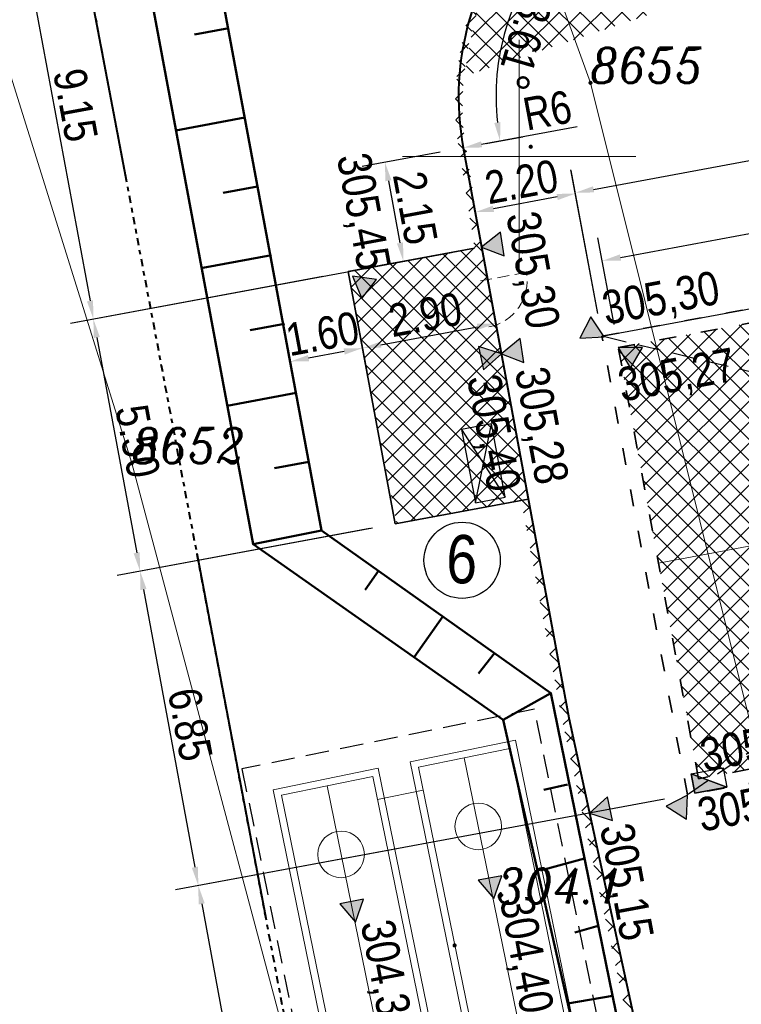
# Model space of a CAD drawing. Extents: x 779 to 3668, y -1329 to 9570.
# Tile 67 of 106: x 2181 to 2197, y -322 to -301. Entities that reach past the tile are written whole.
import ezdxf

# ---------------------------------------------------------------- set-up
doc = ezdxf.new("R2010")
doc.units = 0
for name, pattern in [('ACAD_ISO03W100', [30, 12, -18]), ('CENTER', [50.800000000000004, 31.75, -6.35, 6.35, -6.35]), ('CIĄGłA', [0]), ('DASH', [0.75, 0.5, -0.25]), ('DASHED', [0.75, 0.5, -0.25]), ('DGN Style 4', [0.3202, 0.16, -0.08, 0.0002, -0.08]), ('KRESKOWA', [0.75, 0.5, -0.25])]:
    doc.linetypes.add(name, pattern=pattern)
for name, color, linetype, lineweight in [('203-punkt graniczny', 7, 'Continuous', 0), ('203-punkt graniczny-Atr103', 7, 'Continuous', 0), ('219-działka ewidencyjna', 7, 'Continuous', 0), ('_a_obiekty', 250, 'Continuous', 30), ('AGP1_BUDYNKI', 7, 'Continuous', 30), ('AGP1_KRAWEZNIKI', 7, 'Continuous', 40), ('AGP1_OPISY', 7, 'Continuous', 13), ('IS-KD-zbiornik', 96, 'Continuous', 9), ('kanał technologiczny (linia)', 7, 'Continuous', 0), ('MPZP', 7, 'Continuous', 0), ('punkt wysokościowy sztuczny', 7, 'Continuous', 0), ('RTPW01', 253, 'Continuous', 0), ('Sekcje', 7, 'Continuous', 0), ('zz-krawObn', 1, 'ACAD_ISO03W100', 35), ('zz-legenda', 7, 'Continuous', 13), ('zz-obrzeża', 44, 'Continuous', 35), ('zz-skarpy', 92, 'Continuous', 50), ('zz-szczeliny', 84, 'Continuous', 18), ('zz-wymiry', 7, 'Continuous', 18), ('zz-wypełenienie-wjazdy', 202, 'Continuous', 5), ('zz-wypełnienie-chodniki', 142, 'Continuous', 5), ('zz-wypełnienie-drogi', 52, 'Continuous', 5)]:
    doc.layers.add(name, color=color, linetype=linetype, lineweight=lineweight)
doc.layers.add('zz-odwodnienie', color=5, linetype='Continuous')
doc.styles.add('ARIAL', font='ARIALN.TTF')
doc.styles.get("Standard").update_dxf_attribs({"font": 'arial.ttf'})
doc.styles.add('Style-ITALIC_1250', font='ITALIC_1250.shx')
doc.dimstyles.new('z1do1', dxfattribs={"dimtxt": 0.7, "dimasz": 0.4, "dimexe": 0.5, "dimexo": 0.5, "dimgap": 0.1, "dimtad": 1, "dimrnd": 0.05, "dimzin": 0, "dimdsep": 46, "dimtxsty": 'ARIAL', "dimcen": 0.09, "dimazin": 0, "dimtfac": 1, "dimtofl": 0, "dimtmove": 0, "dimatfit": 3, "dimfxl": 1, "dimtolj": 1, "dimtzin": 0, "dimarcsym": 0})

# ---------------------------------------------------------------- blocks, each defined once
blk = doc.blocks.new('203')
at = {"linetype": 'Continuous', "lineweight": -2, "ltscale": 10}
h = blk.add_hatch(color=0, dxfattribs=at)
edge = h.paths.add_edge_path()
edge.add_arc((0, 0), 0.45, 0, 360)
blk = doc.blocks.new('PW02')
at = {"linetype": 'Continuous', "lineweight": 13, "ltscale": 10}
h = blk.add_hatch(color=0, dxfattribs=at)
edge = h.paths.add_edge_path()
edge.add_arc((0, 0), 0.45, 0, 360)
blk = doc.blocks.new('RTPW01')
at = {"layer": 'RTPW01', "linetype": 'Continuous', "lineweight": 13, "true_color": 0x939598}
h = blk.add_hatch(color=252, dxfattribs=at)
edge = h.paths.add_edge_path()
edge.add_arc((0, 0), 0.045, 0, 360)
blk = doc.blocks.new('PZT MDCP podkład')
at = {"layer": '219-działka ewidencyjna', "color": 8, "linetype": 'Continuous', "lineweight": 13, "flags": 128}
for points in [[(2122.376406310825, 81.44646074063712), (2127.666406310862, 66.85646074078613)], [(2112.326406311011, 76.3064607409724), (2117.836406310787, 58.7064607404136)], [(2127.666406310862, 66.85646074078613), (2134.696406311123, 38.69646074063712)], [(2117.836406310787, 58.7064607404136), (2122.316406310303, 41.91646074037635)]]:
    blk.add_lwpolyline(points, dxfattribs=at)
at = {"layer": 'MPZP', "color": 8, "linetype": 'DGN Style 4', "lineweight": 40, "flags": 128}
blk.add_lwpolyline([(2134.413117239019, -13.93322830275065), (2127.576406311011, 9.996460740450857), (2122.802137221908, 37.89160620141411), (2105.950835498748, 127.0314606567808)], dxfattribs=at)
at = {"layer": 'Sekcje', "color": 8, "linetype": 'Continuous', "lineweight": 13}
for p, q in [((2126.136406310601, 67.77646074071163), (2126.136406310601, 62.77646074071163)), ((2123.636406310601, 65.27646074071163), (2128.636406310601, 65.27646074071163))]:
    blk.add_line(p, q, dxfattribs=at)
at = {"layer": '203-punkt graniczny', "color": 8, "linetype": 'Continuous', "lineweight": 13, "xscale": 0.1, "yscale": 0.1, "zscale": 0.1}
for p in [(2127.666406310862, 66.85646074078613), (2117.836406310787, 58.7064607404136)]:
    blk.add_blockref('203', p, dxfattribs=at)
at = {"layer": 'punkt wysokościowy sztuczny', "color": 8, "linetype": 'Continuous', "lineweight": 13, "xscale": 0.1, "yscale": 0.1, "zscale": 0.1}
blk.add_blockref('PW02', (2126.386406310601, 65.48646074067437), dxfattribs=at)
at = {"layer": 'RTPW01', "color": 8, "linetype": 'Continuous', "lineweight": 13}
blk.add_blockref('RTPW01', (2124.753406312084, 48.37046074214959), dxfattribs=at)
at = {"layer": '203-punkt graniczny-Atr103', "color": 8, "lineweight": 13, "char_height": 0.75, "attachment_point": 7, "line_spacing_factor": 0.6}
for s, insert in [('\\FITALIC_1250;\\H1x;\\W0.9;8655', (2127.666406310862, 66.85646074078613)), ('\\FITALIC_1250;\\H1x;\\W0.9;8655', (2127.666406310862, 66.85646074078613)), ('\\FITALIC_1250;\\H1x;\\W0.9;8652', (2117.836406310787, 58.7064607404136)), ('\\FITALIC_1250;\\H1x;\\W0.9;8652', (2117.836406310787, 58.7064607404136))]:
    blk.add_mtext(s, dxfattribs=dict(at, insert=insert))
at = {"layer": 'RTPW01', "color": 8, "linetype": 'Continuous', "lineweight": 13, "style": 'Style-ITALIC_1250', "width": 0.9}
blk.add_text('304.1', height=0.75, dxfattribs=at).set_placement((2125.653406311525, 49.27046074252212))
blk = doc.blocks.new('d_rzędna')
at = {"layer": 'zz-odwodnienie'}
blk.add_hatch(color=0, dxfattribs=at).paths.add_polyline_path([(0, 0), (0.2580616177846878, 0.4469758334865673), (-0.2580616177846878, 0.4469758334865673)])
at = {"layer": 'zz-odwodnienie', "color": 0}
for p, q in [((-0.2580616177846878, 0.4469758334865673), (0, 0)), ((0.2580616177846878, 0.4469758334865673), (-0.2580616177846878, 0.4469758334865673)), ((-0.2580616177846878, 0.4469758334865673), (0, 0)), ((0.2580616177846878, 0.4469758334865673), (-0.2580616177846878, 0.4469758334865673)), ((0, 0), (0.2580616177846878, 0.4469758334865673)), ((0, 0), (0.2580616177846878, 0.4469758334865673))]:
    blk.add_line(p, q, dxfattribs=at)
blk = doc.blocks.new('d_wpust')
at = {"layer": 'zz-odwodnienie'}
blk.add_hatch(color=0, dxfattribs=at).paths.add_polyline_path([(-0.35, 0.4200000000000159), (-0.35, 0), (0.3499999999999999, 0)])
at = {"layer": 'zz-odwodnienie', "color": 0}
for p, q in [((-0.35, 0.4200000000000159), (0.35, 0)), ((-0.35, 0), (-0.35, 0.4200000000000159)), ((-0.35, 0.4200000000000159), (0.35, 0.4200000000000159)), ((0.35, 0.4200000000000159), (0.35, 0)), ((0.35, 0), (-0.35, 0))]:
    blk.add_line(p, q, dxfattribs=at)
blk.add_lwpolyline([(-0.35, 0.4200000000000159), (-0.35, 0), (0.35, 0)], close=True, dxfattribs=at)
blk = doc.blocks.new('*D1461')
at = {"layer": 'Defpoints', "color": 0, "transparency": 16777216}
for p in [(2215.306366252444, -302.1132119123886), (2215.652078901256, -303.9692677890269), (2194.220675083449, -307.9611235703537)]:
    blk.add_point(p, dxfattribs=at)
at = {"layer": 'zz-legenda', "color": 0, "lineweight": -2, "transparency": 16777216}
for p, q in [((2215.56052257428, -303.4777218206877), (2215.214809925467, -301.6216659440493)), ((2194.268199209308, -306.0318226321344), (2214.913129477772, -302.1864569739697)), ((2194.129118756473, -307.4695776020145), (2193.783406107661, -305.6135217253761))]:
    blk.add_line(p, q, dxfattribs=at)
at = {"layer": 'zz-legenda', "color": 0, "transparency": 16777216}
for points in [[(2214.900921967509, -302.1209175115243), (2214.925336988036, -302.2519964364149), (2215.306366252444, -302.1132119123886)], [(2194.255991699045, -305.966283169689), (2194.280406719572, -306.0973620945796), (2193.874962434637, -306.1050676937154)]]:
    blk.add_solid(points, dxfattribs=at)
at = {"layer": 'zz-legenda', "color": 0, "transparency": 16777216, "insert": (2204.506908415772, -303.6594724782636), "char_height": 0.7, "attachment_point": 5, "rotation": 10.551115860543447, "style": 'ARIAL'}
blk.add_mtext('\\A1;21.80', dxfattribs=at)
blk = doc.blocks.new('*D1462')
at = {"layer": 'Defpoints', "color": 0, "transparency": 16777216}
for p in [(2215.319245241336, -300.544057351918), (2215.892072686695, -303.619406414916), (2193.870734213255, -307.7211934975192)]:
    blk.add_point(p, dxfattribs=at)
at = {"layer": 'zz-legenda', "color": 0, "lineweight": -2, "transparency": 16777216}
for p, q in [((2215.800515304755, -303.1278606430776), (2215.227687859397, -300.0525115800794)), ((2193.691143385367, -304.5725985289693), (2214.926008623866, -300.6173032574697)), ((2193.779176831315, -307.2296477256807), (2193.206349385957, -304.1542986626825))]:
    blk.add_line(p, q, dxfattribs=at)
at = {"layer": 'zz-legenda', "color": 0, "transparency": 16777216}
for points in [[(2214.91380097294, -300.5517638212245), (2214.938216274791, -300.6828426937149), (2215.319245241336, -300.544057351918)], [(2193.678935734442, -304.5070590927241), (2193.703351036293, -304.6381379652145), (2193.297906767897, -304.6458444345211)]]:
    blk.add_solid(points, dxfattribs=at)
at = {"layer": 'zz-legenda', "color": 0, "transparency": 16777216, "insert": (2204.224819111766, -302.1452837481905), "char_height": 0.7, "attachment_point": 5, "rotation": 10.551238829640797, "style": 'ARIAL'}
blk.add_mtext('\\A1;22.40', dxfattribs=at)
blk = doc.blocks.new('*D1470')
at = {"layer": 'Defpoints', "color": 0, "transparency": 16777216}
for p in [(2187.812633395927, -297.1416020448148), (2191.13971402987, -305.8408683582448), (2182.970908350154, -307.3537842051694)]:
    blk.add_point(p, dxfattribs=at)
at = {"layer": 'zz-wymiry', "color": 0, "lineweight": -2, "transparency": 16777216}
for p, q in [((2187.320994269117, -297.2326568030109), (2180.811202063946, -298.4383125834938)), ((2181.375684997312, -298.7405691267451), (2182.898064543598, -306.960472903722)), ((2190.648074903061, -305.931923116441), (2182.479269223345, -307.4448389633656))]:
    blk.add_line(p, q, dxfattribs=at)
at = {"layer": 'zz-wymiry', "color": 0, "transparency": 16777216}
for points in [[(2181.441236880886, -298.7284284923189), (2181.310133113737, -298.7527097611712), (2181.302841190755, -298.3472578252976)], [(2182.963616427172, -306.9483322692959), (2182.832512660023, -306.9726135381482), (2182.970908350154, -307.3537842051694)]]:
    blk.add_solid(points, dxfattribs=at)
at = {"layer": 'zz-wymiry', "color": 0, "transparency": 16777216, "insert": (2182.586627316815, -302.7672239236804), "char_height": 0.7, "attachment_point": 5, "rotation": 280.4926573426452, "style": 'ARIAL'}
blk.add_mtext('\\A1;9.15', dxfattribs=at)
blk = doc.blocks.new('*D1472')
at = {"layer": 'Defpoints', "color": 0, "transparency": 16777216}
for p in [(2188.382649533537, -306.3514946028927), (2189.388035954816, -311.7514117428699), (2183.971183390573, -312.7546480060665)]:
    blk.add_point(p, dxfattribs=at)
at = {"layer": 'zz-wymiry', "color": 0, "lineweight": -2, "transparency": 16777216}
for p, q in [((2187.891010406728, -306.4425493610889), (2182.479269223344, -307.4448389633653)), ((2183.043752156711, -307.7470955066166), (2183.898339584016, -312.3613367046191)), ((2188.896396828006, -311.8424665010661), (2183.479544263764, -312.8457027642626))]:
    blk.add_line(p, q, dxfattribs=at)
at = {"layer": 'zz-wymiry', "color": 0, "transparency": 16777216}
for points in [[(2183.109304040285, -307.7349548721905), (2182.978200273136, -307.7592361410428), (2182.970908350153, -307.3537842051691)], [(2183.963891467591, -312.3491960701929), (2183.832787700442, -312.3734773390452), (2183.971183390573, -312.7546480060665)]]:
    blk.add_solid(points, dxfattribs=at)
at = {"layer": 'zz-wymiry', "color": 0, "transparency": 16777216, "insert": (2183.920798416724, -309.9709190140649), "char_height": 0.7, "attachment_point": 5, "rotation": 280.4926573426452, "style": 'ARIAL'}
blk.add_mtext('\\A1;5.50', dxfattribs=at)
blk = doc.blocks.new('*D1474')
at = {"layer": 'Defpoints', "color": 0, "transparency": 16777216}
for p in [(2189.44130488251, -311.7414938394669), (2195.701860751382, -317.55211286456), (2185.219272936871, -319.4935561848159)]:
    blk.add_point(p, dxfattribs=at)
at = {"layer": 'zz-wymiry', "color": 0, "lineweight": -2, "transparency": 16777216}
for p, q in [((2188.949665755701, -311.832548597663), (2183.479534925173, -312.8456523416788)), ((2184.044017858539, -313.1479088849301), (2185.146429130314, -319.1002448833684)), ((2195.210221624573, -317.6431676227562), (2184.727633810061, -319.5846109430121))]:
    blk.add_line(p, q, dxfattribs=at)
at = {"layer": 'zz-wymiry', "color": 0, "transparency": 16777216}
for points in [[(2184.109569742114, -313.1357682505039), (2183.978465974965, -313.1600495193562), (2183.971174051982, -312.7545975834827)], [(2185.211981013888, -319.0881042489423), (2185.080877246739, -319.1123855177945), (2185.219272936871, -319.4935561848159)]]:
    blk.add_solid(points, dxfattribs=at)
at = {"layer": 'zz-wymiry', "color": 0, "transparency": 16777216, "insert": (2185.044976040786, -316.0407797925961), "char_height": 0.7, "attachment_point": 5, "rotation": 280.4926573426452, "style": 'ARIAL'}
blk.add_mtext('\\A1;6.85', dxfattribs=at)
blk = doc.blocks.new('*D1475')
at = {"layer": 'Defpoints', "color": 0, "transparency": 16777216}
for p in [(2189.968927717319, -318.6138892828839), (2195.204780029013, -325.3155847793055), (2186.592948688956, -326.9105518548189)]:
    blk.add_point(p, dxfattribs=at)
at = {"layer": 'zz-wymiry', "color": 0, "lineweight": -2, "transparency": 16777216}
for p, q in [((2189.477288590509, -318.70494404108), (2184.727633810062, -319.5846109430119)), ((2185.292116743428, -319.8868674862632), (2186.5201048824, -326.5172405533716)), ((2194.713140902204, -325.4066395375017), (2186.101309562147, -327.0016066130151))]:
    blk.add_line(p, q, dxfattribs=at)
at = {"layer": 'zz-wymiry', "color": 0, "transparency": 16777216}
for points in [[(2185.357668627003, -319.874726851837), (2185.226564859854, -319.8990081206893), (2185.219272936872, -319.4935561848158)], [(2186.585656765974, -326.5050999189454), (2186.454552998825, -326.5293811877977), (2186.592948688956, -326.9105518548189)]]:
    blk.add_solid(points, dxfattribs=at)
at = {"layer": 'zz-wymiry', "color": 0, "transparency": 16777216, "insert": (2186.354454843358, -323.1190177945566), "char_height": 0.7, "attachment_point": 5, "rotation": 280.4926573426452, "style": 'ARIAL'}
blk.add_mtext('\\A1;7.55', dxfattribs=at)
blk = doc.blocks.new('*D1488')
at = {"layer": 'Defpoints', "color": 0, "transparency": 16777216}
for p in [(2191.152868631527, -305.0616315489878), (2193.870734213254, -307.7211934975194), (2191.719236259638, -308.1196648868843)]:
    blk.add_point(p, dxfattribs=at)
at = {"layer": 'zz-legenda', "color": 0, "lineweight": -2, "transparency": 16777216}
for p, q in [((2193.779679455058, -307.22955437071), (2193.213311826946, -304.1715210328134)), ((2191.628181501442, -307.628025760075), (2191.061813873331, -304.5699924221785)), ((2192.911055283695, -304.7360039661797), (2191.546179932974, -304.9887877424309))]:
    blk.add_line(p, q, dxfattribs=at)
at = {"layer": 'zz-legenda', "color": 0, "transparency": 16777216}
for points in [[(2192.898914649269, -304.6704520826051), (2192.923195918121, -304.8015558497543), (2193.304366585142, -304.6631601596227)], [(2191.534039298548, -304.9232358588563), (2191.5583205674, -305.0543396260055), (2191.152868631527, -305.0616315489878)]]:
    blk.add_solid(points, dxfattribs=at)
at = {"layer": 'zz-legenda', "color": 0, "transparency": 16777216, "insert": (2192.145320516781, -304.4126433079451), "char_height": 0.7, "attachment_point": 5, "rotation": 10.492657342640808, "style": 'ARIAL'}
blk.add_mtext('\\A1;2.20', dxfattribs=at)
blk = doc.blocks.new('*D1489')
at = {"layer": 'Defpoints', "color": 0, "transparency": 16777216}
for p in [(2191.291965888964, -305.812670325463), (2188.435697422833, -306.3416697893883), (2191.594363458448, -307.4454293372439)]:
    blk.add_point(p, dxfattribs=at)
at = {"layer": 'zz-legenda', "color": 0, "lineweight": -2, "transparency": 16777216}
for p, q in [((2191.38302064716, -306.3043094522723), (2191.685418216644, -307.9370684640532)), ((2188.526752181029, -306.8333089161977), (2188.829149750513, -308.4660679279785)), ((2189.131406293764, -307.9015849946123), (2191.201052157, -307.5182731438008))]:
    blk.add_line(p, q, dxfattribs=at)
at = {"layer": 'zz-legenda', "color": 0, "transparency": 16777216}
for points in [[(2191.188911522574, -307.4527212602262), (2191.213192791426, -307.5838250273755), (2191.594363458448, -307.4454293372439)], [(2189.119265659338, -307.8360331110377), (2189.14354692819, -307.967136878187), (2188.738094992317, -307.9744288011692)]]:
    blk.add_solid(points, dxfattribs=at)
at = {"layer": 'zz-legenda', "color": 0, "transparency": 16777216, "insert": (2190.082932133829, -307.2601765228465), "char_height": 0.7, "attachment_point": 5, "rotation": 10.49265734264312, "style": 'ARIAL'}
blk.add_mtext('\\A1;2.90', dxfattribs=at)
blk = doc.blocks.new('*D1581')
at = {"layer": 'Defpoints', "color": 0, "transparency": 16777216}
for p in [(2192.417299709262, -298.4879088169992), (2192.095997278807, -300.3720408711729), (2196.796951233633, -302.5889638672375), (2190.89728171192, -303.6816209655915)]:
    blk.add_point(p, dxfattribs=at)
at = {"layer": 'zz-legenda', "color": 0, "lineweight": -2, "transparency": 16777216}
for p, q in [((2192.782270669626, -298.8296634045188), (2193.368069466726, -299.3781986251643)), ((2191.388920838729, -303.5905662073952), (2192.178029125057, -303.4444182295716))]:
    blk.add_line(p, q, dxfattribs=at)
blk.add_arc((2196.796951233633, -302.5889638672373), 5.197472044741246, 141.2921255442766, 186.0820570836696, dxfattribs=at)
at = {"layer": 'zz-legenda', "color": 0, "transparency": 16777216}
for points in [[(2192.690752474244, -299.2950642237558), (2192.791512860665, -299.3823861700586), (2193.003098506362, -299.0364440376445)], [(2191.694705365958, -303.1300407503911), (2191.562764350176, -303.1492591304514), (2191.686389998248, -303.5354729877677)]]:
    blk.add_solid(points, dxfattribs=at)
at = {"layer": 'zz-legenda', "color": 0, "transparency": 16777216, "insert": (2192.247705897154, -301.2575587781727), "char_height": 0.7, "attachment_point": 5, "rotation": 253.6870913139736, "style": 'ARIAL'}
blk.add_mtext('\\A1;53.61°', dxfattribs=at)
blk = doc.blocks.new('*D1586')
at = {"layer": 'Defpoints', "color": 0, "transparency": 16777216}
for p in [(2196.796951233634, -302.5889638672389), (2190.89728171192, -303.6816209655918)]:
    blk.add_point(p, dxfattribs=at)
at = {"layer": 'zz-legenda', "color": 0, "lineweight": -2, "transparency": 16777216}
blk.add_line((2193.337434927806, -303.2296887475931), (2191.290593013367, -303.6087771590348), dxfattribs=at)
at = {"layer": 'zz-legenda', "color": 0, "transparency": 16777216}
blk.add_solid([(2191.278452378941, -303.5432252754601), (2191.302733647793, -303.6743290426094), (2190.897281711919, -303.6816209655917)], dxfattribs=at)
at = {"layer": 'zz-legenda', "color": 0, "transparency": 16777216, "insert": (2192.701094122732, -302.8823634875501), "char_height": 0.7, "attachment_point": 5, "rotation": 10.492657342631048, "style": 'ARIAL'}
blk.add_mtext('\\A1;R6', dxfattribs=at)
blk = doc.blocks.new('*D1588')
at = {"layer": 'Defpoints', "color": 0, "transparency": 16777216}
for p in [(2190.89728171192, -303.6816209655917), (2191.137827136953, -305.8307362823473), (2189.615215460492, -306.1143501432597)]:
    blk.add_point(p, dxfattribs=at)
at = {"layer": 'zz-legenda', "color": 0, "lineweight": -2, "transparency": 16777216}
for p, q in [((2190.405736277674, -303.773180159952), (2188.728715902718, -304.0855554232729)), ((2189.293508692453, -304.3872325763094), (2189.541968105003, -305.721113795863)), ((2190.646281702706, -305.9222954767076), (2189.123670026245, -306.2059093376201))]:
    blk.add_line(p, q, dxfattribs=at)
at = {"layer": 'zz-legenda', "color": 0, "transparency": 16777216}
for points in [[(2189.359048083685, -304.375024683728), (2189.22796930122, -304.3994404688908), (2189.220261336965, -303.9939962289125)], [(2189.607507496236, -305.7089059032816), (2189.47642871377, -305.7333216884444), (2189.615215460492, -306.1143501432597)]]:
    blk.add_solid(points, dxfattribs=at)
at = {"layer": 'zz-legenda', "color": 0, "transparency": 16777216, "insert": (2189.867405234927, -304.9704146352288), "char_height": 0.7, "attachment_point": 5, "rotation": 280.55145008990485, "style": 'ARIAL'}
blk.add_mtext('\\A1;2.15', dxfattribs=at)
blk = doc.blocks.new('*D1590')
at = {"layer": 'Defpoints', "color": 0, "transparency": 16777216}
for p in [(2188.604898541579, -307.255250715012), (2187.054540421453, -307.5440159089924), (2187.188477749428, -308.263072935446)]:
    blk.add_point(p, dxfattribs=at)
at = {"layer": 'zz-legenda', "color": 0, "lineweight": -2, "transparency": 16777216}
for p, q in [((2188.696457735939, -307.7467961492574), (2188.830392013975, -308.4658368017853)), ((2187.146099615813, -308.0355613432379), (2187.280036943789, -308.7546183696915)), ((2188.345596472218, -308.0475387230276), (2187.581714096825, -308.1898255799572))]:
    blk.add_line(p, q, dxfattribs=at)
at = {"layer": 'zz-legenda', "color": 0, "transparency": 16777216}
for points in [[(2188.333388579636, -307.9819993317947), (2188.357804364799, -308.1130781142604), (2188.738832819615, -307.9742913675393)], [(2187.569506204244, -308.1242861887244), (2187.593921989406, -308.2553649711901), (2187.188477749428, -308.2630729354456)]]:
    blk.add_solid(points, dxfattribs=at)
at = {"layer": 'zz-legenda', "color": 0, "transparency": 16777216, "insert": (2187.879896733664, -307.6690153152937), "char_height": 0.7, "attachment_point": 5, "rotation": 10.551450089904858, "style": 'ARIAL'}
blk.add_mtext('\\A1;1.60', dxfattribs=at)

msp = doc.modelspace()

# ---------------------------------------------------------------- hatches: boundary and pattern name
at = {"layer": 'zz-wypełenienie-wjazdy'}
h = msp.add_hatch(dxfattribs=at)
h.set_pattern_fill('ANSI37', color=256, scale=0.1, style=0)
h.set_pattern_definition([(45, (462.3018901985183, -492.4961198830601), (-0.2245064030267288, 0.2245064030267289), []), (135, (462.3018901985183, -492.4961198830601), (-0.2245064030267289, -0.2245064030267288), [])])
h.paths.add_polyline_path([(2215.652078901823, -303.969267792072), (2194.220674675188, -307.9611236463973), (2195.941934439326, -317.2021922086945), (2217.373338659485, -313.2103363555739)])
at = {"layer": 'zz-wypełnienie-chodniki'}
h = msp.add_hatch(dxfattribs=at)
h.set_pattern_fill('ANSI37', color=256, scale=0.1, style=0)
h.set_pattern_definition([(45, (0, 0), (-0.2245064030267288, 0.2245064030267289), []), (135, (0, 0), (-0.2245064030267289, -0.2245064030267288), [])])
edge = h.paths.add_edge_path()
edge.add_arc((2213.798152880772, -338.8711046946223), 2.632842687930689, 240.83171109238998, 270.2906532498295, ccw=False)
edge.add_arc((2214.307711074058, -338.3123928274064), 3.37347240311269, 200.4116660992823, 237.8982900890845, ccw=False)
edge.add_arc((2368.544108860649, -287.685559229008), 165.7037624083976, 197.7806309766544, 198.2175828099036, ccw=False)
edge.add_arc((2214.562165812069, -337.0583290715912), 4.000000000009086, 112.30075385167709, 197.8898825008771, ccw=False)
edge.add_line((2213.044292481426, -333.357510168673), (2216.905159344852, -332.0495769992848))
edge.add_arc((2211.040775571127, -315.8113433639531), 17.26473946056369, 289.8570159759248, 321.7647974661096)
edge.add_arc((2212.625452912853, -317.0850901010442), 15.23171446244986, 321.8391110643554, 367.1869803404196)
edge.add_line((2227.737494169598, -315.1794840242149), (2223.087990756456, -291.3849213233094))
edge.add_line((2223.087990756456, -291.3849213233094), (2221.237886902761, -285.3230589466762))
edge.add_line((2221.237886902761, -285.3230589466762), (2217.650174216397, -275.2927567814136))
edge.add_line((2217.650174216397, -275.2927567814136), (2210.523554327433, -257.2172198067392))
edge.add_line((2210.523554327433, -257.2172198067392), (2206.575240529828, -247.2029503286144))
edge.add_line((2206.575240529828, -247.2029503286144), (2206.241761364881, -246.3571335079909))
edge.add_arc((2201.589566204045, -248.1923033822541), 5.001076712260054, 21.52794352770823, 100.541275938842)
edge.add_line((2200.674650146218, -243.275627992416), (2200.541612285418, -243.3004086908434))
edge.add_line((2200.541612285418, -243.3004086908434), (2178.546908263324, -247.3973185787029))
edge.add_line((2178.546908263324, -247.3973185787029), (2187.812637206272, -297.1416013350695))
edge.add_line((2187.812637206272, -297.1416013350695), (2191.515679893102, -296.4518429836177))
edge.add_arc((2191.647852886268, -297.6476642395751), 1.203103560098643, -19.96193769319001, 96.30724697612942, ccw=False)
edge.add_arc((2192.308942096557, -297.8870733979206), 0.4999999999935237, 317.2270974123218, 339.9615464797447, ccw=False)
edge.add_arc((2197.626382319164, -302.8064078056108), 6.743964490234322, 137.2270973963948, 184.4631622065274)
edge.add_line((2190.902868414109, -303.3312104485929), (2191.261298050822, -305.6470830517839))
edge.add_line((2191.261298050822, -305.6470830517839), (2192.318950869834, -311.3577512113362))
edge.add_line((2192.318950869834, -311.3577512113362), (2193.162126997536, -315.9018189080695))
edge.add_line((2193.162126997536, -315.9018189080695), (2195.317900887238, -325.8369132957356))
edge.add_arc((2210.400793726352, -321.9094821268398), 15.58583882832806, 194.5951329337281, 204.2785181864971)
edge.add_arc((2203.597853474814, -324.8461195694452), 8.177987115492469, 205.1211640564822, 225.4637220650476)
edge.add_line((2197.862134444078, -330.675442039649), (2200.293390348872, -333.0918171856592))
edge.add_arc((2194.587794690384, -338.2653090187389), 7.70187247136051, 27.114490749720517, 42.19985456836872, ccw=False)
edge.add_line((2201.44321261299, -334.7550263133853), (2202.534785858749, -337.3047515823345))
edge.add_arc((2196.294933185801, -339.1341975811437), 6.502509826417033, -2.9609049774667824, 16.340470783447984, ccw=False)
edge.add_arc((2184.658865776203, -337.3537236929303), 18.25300297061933, 344.7003824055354, 353.34182273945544, ccw=False)
edge.add_line((2202.264967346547, -342.1700817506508), (2201.97496734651, -343.2200817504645))
edge.add_arc((2192.412753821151, -339.7061430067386), 10.18742818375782, 310.1754082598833, 339.82254230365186, ccw=False)
edge.add_line((2198.984967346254, -347.4900817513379), (2198.506741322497, -347.6819364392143))
edge.add_arc((2192.412753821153, -339.7061430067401), 10.03742818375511, 307.3820107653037, 339.7887873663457)
edge.add_arc((2172.677213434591, -334.532127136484), 30.40870538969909, 343.4897296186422, 347.8328201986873)
edge.add_arc((2184.653610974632, -337.3529042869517), 18.10831725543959, 348.5707290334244, 353.3645147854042)
edge.add_arc((2196.211605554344, -339.143093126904), 6.436124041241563, 357.3081371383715, 376.048817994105)
edge.add_line((2202.396891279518, -337.3637861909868), (2201.307357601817, -334.8188249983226))
edge.add_arc((2198.580633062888, -335.5044598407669), 2.811604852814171, 14.11440779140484, 55.20945348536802)
edge.add_line((2200.18487314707, -333.1954480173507), (2197.756660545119, -330.7820975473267))
edge.add_arc((2203.597853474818, -324.846119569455), 8.327987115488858, 205.1135589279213, 225.461118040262, ccw=False)
edge.add_arc((2210.400793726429, -321.9094821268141), 15.73583882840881, 194.5838918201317, 204.2825258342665, ccw=False)
edge.add_line((2195.171963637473, -325.8717236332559), (2193.015057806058, -315.9314125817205))
edge.add_line((2193.015057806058, -315.9314125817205), (2192.139354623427, -311.2391560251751))
edge.add_line((2192.139354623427, -311.2391560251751), (2189.468661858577, -311.7364003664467))
edge.add_line((2189.468661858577, -311.7364003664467), (2188.434282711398, -306.334377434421))
edge.add_line((2188.434282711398, -306.334377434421), (2191.142475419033, -305.8299800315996))
edge.add_line((2191.142475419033, -305.8299800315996), (2190.753769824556, -303.3485737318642))
edge.add_arc((2197.62638231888, -302.8064078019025), 6.893964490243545, 137.4766232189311, 184.5106019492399, ccw=False)
edge.add_arc((2192.177018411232, -297.8088940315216), 0.5000000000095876, 317.4766233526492, 342.9050172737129)
edge.add_arc((2191.651318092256, -297.6472178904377), 1.049999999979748, 342.9050174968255, 381.5320247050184)
edge.add_line((2192.628041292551, -297.2618456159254), (2185.88205571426, -298.5184068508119))
edge.add_line((2185.88205571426, -298.5184068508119), (2183.72506395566, -286.9376839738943))
edge.add_line((2183.72506395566, -286.9376839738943), (2184.855544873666, -286.7271130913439))
edge.add_line((2184.855544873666, -286.7271130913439), (2177.536339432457, -247.4331472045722))
edge.add_line((2177.536339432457, -247.4331472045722), (2178.519430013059, -247.2500290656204))
edge.add_line((2178.519430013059, -247.2500290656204), (2200.529099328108, -243.1501589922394))
edge.add_line((2200.529099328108, -243.1501589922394), (2200.64897745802, -243.1275829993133))
edge.add_arc((2201.589816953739, -248.191455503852), 5.150532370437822, 21.519896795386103, 100.52522516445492, ccw=False)
edge.add_line((2206.381306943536, -246.3021150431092), (2206.710303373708, -247.1365621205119))
edge.add_line((2206.710303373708, -247.1365621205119), (2210.670374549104, -257.180652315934))
edge.add_line((2210.670374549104, -257.180652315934), (2214.425768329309, -266.705627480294))
edge.add_line((2214.425768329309, -266.705627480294), (2215.039774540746, -266.463544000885))
edge.add_line((2215.039774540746, -266.463544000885), (2215.648720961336, -268.0077775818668))
edge.add_line((2215.648720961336, -268.0077775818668), (2215.034630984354, -268.2498940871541))
edge.add_line((2215.034630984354, -268.2498940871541), (2217.789719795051, -275.2377383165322))
edge.add_line((2217.789719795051, -275.2377383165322), (2221.381354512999, -285.2792765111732))
edge.add_line((2221.381354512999, -285.2792765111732), (2223.235207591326, -291.3561603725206))
edge.add_line((2223.235207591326, -291.3561603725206), (2227.886315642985, -315.1607178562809))
edge.add_arc((2212.625452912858, -317.0850901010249), 15.38171446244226, -38.161251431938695, 7.186980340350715, ccw=False)
edge.add_arc((2211.040775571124, -315.8113433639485), 17.41473946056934, 289.8520854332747, 321.76511738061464, ccw=False)
edge.add_line((2216.954700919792, -332.1911674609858), (2213.092420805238, -333.4995793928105))
edge.add_arc((2214.528808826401, -337.0426452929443), 3.823156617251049, 112.0680378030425, 198.2671306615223)
edge.add_line((2210.898318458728, -338.2410050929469), (2211.28663729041, -339.4366203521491))
edge.add_arc((2213.748107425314, -338.6216407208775), 2.592880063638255, 198.3194318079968, 219.5311920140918)
edge.add_arc((2213.798153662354, -338.8711088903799), 2.48284268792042, 214.3488660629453, 282.14863913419)
edge.add_line((2214.320664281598, -341.2983481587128), (2213.811508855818, -341.50391350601))
at = {"layer": 'zz-wypełnienie-drogi'}
h = msp.add_hatch(dxfattribs=at)
h.set_pattern_fill('ANSI37', color=256, scale=0.1, style=0)
h.set_pattern_definition([(45, (462.9080796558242, -495.6482805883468), (-0.2245064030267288, 0.2245064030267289), []), (135, (462.9080796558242, -495.6482805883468), (-0.2245064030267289, -0.2245064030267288), [])])
edge = h.paths.add_edge_path()
edge.add_line((2217.650215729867, -275.2928728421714), (2212.637307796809, -262.5784190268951))
edge.add_line((2212.637307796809, -262.5784190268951), (2207.924488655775, -264.2568905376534))
edge.add_arc((2206.808124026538, -264.6970382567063), 1.200000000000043, 280.5381373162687, 381.5177695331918, ccw=False)
edge.add_line((2207.027591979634, -265.8767983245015), (2202.552803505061, -266.7092325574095))
edge.add_arc((2202.333335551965, -265.5294724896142), 1.20000000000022, 190.5381373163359, 280.53813731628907, ccw=False)
edge.add_line((2201.15357548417, -265.7489404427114), (2201.098708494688, -265.4540004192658))
edge.add_line((2201.098708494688, -265.4540004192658), (2198.149303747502, -266.0026697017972))
edge.add_line((2198.149303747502, -266.0026697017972), (2198.204175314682, -266.2976103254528))
edge.add_arc((2197.024415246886, -266.5170782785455), 1.200000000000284, 280.5381373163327, 370.5381373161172, ccw=False)
edge.add_line((2197.243883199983, -267.6968383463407), (2196.787773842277, -267.7816872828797))
edge.add_arc((2196.568305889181, -266.6019272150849), 1.199999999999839, 190.5514390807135, 280.53813731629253, ccw=False)
edge.add_line((2195.388596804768, -266.8216690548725), (2187.647015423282, -268.947721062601))
edge.add_line((2187.647015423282, -268.947721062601), (2193.039591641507, -297.8681058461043))
edge.add_line((2193.039591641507, -297.8681058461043), (2191.30608954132, -300.0531105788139))
edge.add_line((2191.30608954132, -300.0531105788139), (2190.914824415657, -302.1460688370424))
edge.add_line((2190.914824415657, -302.1460688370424), (2201.99391793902, -298.4671136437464))
edge.add_line((2201.99391793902, -298.4671136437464), (2198.628777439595, -281.0408664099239))
edge.add_line((2198.628777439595, -281.0408664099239), (2198.084489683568, -278.1187986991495))
edge.add_line((2198.084489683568, -278.1187986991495), (2198.41080027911, -276.736314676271))
edge.add_line((2198.41080027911, -276.736314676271), (2199.234948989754, -275.8016822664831))
edge.add_line((2199.234948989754, -275.8016822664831), (2199.896706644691, -275.6793945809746))
edge.add_line((2199.896706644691, -275.6793945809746), (2210.41453182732, -273.7737764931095))
edge.add_line((2210.41453182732, -273.7737764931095), (2211.243328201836, -274.0263043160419))
edge.add_line((2211.243328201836, -274.0263043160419), (2211.797728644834, -274.4161147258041))
edge.add_line((2211.797728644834, -274.4161147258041), (2212.331679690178, -275.2499864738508))
edge.add_line((2212.331679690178, -275.2499864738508), (2215.880837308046, -294.1821636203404))
edge.add_line((2215.880837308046, -294.1821636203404), (2215.957200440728, -294.5921273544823))
edge.add_line((2215.957200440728, -294.5921273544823), (2224.339408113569, -297.7892458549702))
edge.add_line((2224.339408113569, -297.7892458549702), (2223.08798617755, -291.384920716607))
edge.add_line((2223.08798617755, -291.384920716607), (2221.237928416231, -285.3231949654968))
edge.add_line((2221.237928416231, -285.3231949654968), (2217.650215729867, -275.2928728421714))

# ---------------------------------------------------------------- linework, layer by layer
at = {"color": 18, "ltscale": 2, "true_color": 0x000000}
msp.add_line((2193.870813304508, -307.7211298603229), (2215.892072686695, -303.6194064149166), dxfattribs=at)
at = {"color": 18, "linetype": 'DASHED', "true_color": 0x000000}
for p, q in [((2215.891993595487, -303.6194700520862), (2195.701860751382, -317.5521128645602)), ((2217.723120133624, -313.4503894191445), (2193.870734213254, -307.7211934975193))]:
    msp.add_line(p, q, dxfattribs=at)
at = {"color": 18, "linetype": 'DASHED', "lineweight": 18, "ltscale": 0.5, "true_color": 0x000000}
msp.add_lwpolyline([(2191.265077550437, -306.535472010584), (2192.248186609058, -306.352451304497)], dxfattribs=at)
at = {"linetype": 'KRESKOWA'}
msp.add_lwpolyline([(2196.030307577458, -333.3481000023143), (2192.426007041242, -315.712652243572), (2186.155625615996, -316.9941813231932), (2189.759926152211, -334.6296290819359)], close=True, dxfattribs=at)
at = {"color": 18, "linetype": 'DASHED', "lineweight": 18, "ltscale": 0.5, "true_color": 0x000000}
msp.add_arc((2191.265077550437, -306.535472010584), 1.000000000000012, 280.5513976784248, 10.54575707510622, dxfattribs=at)
at = {"layer": '_a_obiekty', "color": 251, "linetype": 'DASH', "lineweight": 5, "ltscale": 3, "true_color": 0x636466, "elevation": 2.493476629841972e-09}
msp.add_lwpolyline([(2167.885394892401, -314.0297880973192), (2168.395531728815, -316.7746862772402, 0.414213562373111), (2203.372089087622, -340.7880249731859), (2203.961988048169, -340.6783927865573, 0.4142135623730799), (2227.975326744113, -305.7018354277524), (2227.465189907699, -302.9569372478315, 0.414213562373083), (2192.488632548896, -278.9435985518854), (2191.898733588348, -279.0532307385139, 0.4142135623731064)], format="xyb", close=True, dxfattribs=at)
at = {"layer": 'AGP1_BUDYNKI', "color": 251, "true_color": 0x636466}
msp.add_lwpolyline([(2191.796237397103, -311.1684327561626), (2191.501592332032, -309.5957966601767), (2190.862708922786, -309.7154962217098), (2191.157353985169, -311.2881323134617)], close=True, dxfattribs=at)
msp.add_lwpolyline([(2191.157353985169, -311.2881323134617), (2191.501592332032, -309.5957966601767), (2190.862708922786, -309.7154962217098), (2191.796237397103, -311.1684327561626)], dxfattribs=at)
at = {"layer": 'AGP1_KRAWEZNIKI'}
for p, q in [((2190.89728171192, -303.6816209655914), (2192.318950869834, -311.3577512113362)), ((2192.318950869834, -311.3577512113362), (2193.162126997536, -315.9018189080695)), ((2193.162126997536, -315.9018189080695), (2195.204780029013, -325.3155847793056))]:
    msp.add_line(p, q, dxfattribs=at)
msp.add_arc((2196.796951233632, -302.5889638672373), 6, 136.8815252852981, 190.4926573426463, dxfattribs=at)
at = {"layer": 'AGP1_OPISY', "linetype": 'Continuous', "lineweight": 30}
msp.add_circle((2190.872990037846, -312.5226175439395), 0.8166577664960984, dxfattribs=at)
at = {"layer": 'IS-KD-zbiornik', "linetype": 'CENTER', "lineweight": 9}
for p, q in [((2190.918241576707, -316.7557025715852), (2194.234198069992, -332.9803145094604)), ((2187.979000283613, -317.3564193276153), (2191.294956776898, -333.5810312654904))]:
    msp.add_line(p, q, dxfattribs=at)
at = {"layer": 'IS-KD-zbiornik'}
msp.add_line((2189.058866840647, -317.6460539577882), (2190.038613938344, -317.4458150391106), dxfattribs=at)
at = {"layer": 'IS-KD-zbiornik', "lineweight": 9}
for points in [[(2189.761496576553, -316.8390152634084), (2193.137524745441, -333.3575513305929), (2195.390943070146, -332.8970018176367), (2192.014914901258, -316.3784657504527)], [(2186.82225528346, -317.4397320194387), (2190.198283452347, -333.9582680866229), (2192.451701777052, -333.497718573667), (2189.075673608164, -316.9791825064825)]]:
    msp.add_lwpolyline(points, close=True, dxfattribs=at)
at = {"layer": 'IS-KD-zbiornik'}
for points in [[(2189.938494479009, -316.9559414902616), (2193.254450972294, -333.1805534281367), (2195.213945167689, -332.7800755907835), (2191.897988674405, -316.5554636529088)], [(2186.999253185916, -317.5566582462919), (2190.315209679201, -333.7812701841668), (2192.274703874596, -333.3807923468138), (2188.958747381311, -317.1561804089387)]]:
    msp.add_lwpolyline(points, close=True, dxfattribs=at)
for centre in [(2191.218599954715, -318.2253232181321), (2188.279358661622, -318.8260399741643)]:
    msp.add_circle(centre, 0.4999999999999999, dxfattribs=at)
at = {"layer": 'MPZP', "color": 202, "linetype": 'DGN Style 4', "lineweight": 40, "ltscale": 50, "true_color": 0x8a2be2, "flags": 128}
msp.add_lwpolyline([(2200.371678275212, -383.0797707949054), (2193.534967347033, -359.1500817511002), (2193.104762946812, -356.6364793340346), (2192.745641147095, -354.5381990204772), (2192.059479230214, -350.5290855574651), (2190.677414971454, -342.4539471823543), (2189.379570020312, -334.8708861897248), (2188.760698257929, -331.2549362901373), (2187.434661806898, -324.2404813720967), (2186.914342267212, -321.4881000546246), (2185.884967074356, -316.0429210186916), (2185.165986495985, -312.2396644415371), (2184.596470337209, -309.2270433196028), (2183.437890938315, -303.0984011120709), (2182.810899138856, -299.7817458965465), (2181.652858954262, -293.6559560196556), (2180.562233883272, -287.8867779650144), (2179.674340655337, -283.1900088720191), (2178.868597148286, -278.9277945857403), (2178.089623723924, -274.8071884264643), (2177.234740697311, -270.2850363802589), (2175.347647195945, -260.3027072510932), (2173.577666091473, -250.9398781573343), (2171.61050156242, -240.4262092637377), (2170.809351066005, -235.8993980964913), (2167.877478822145, -219.3331822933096)], dxfattribs=at)
at = {"layer": 'zz-krawObn', "ltscale": 0.03}
for points in [[(2193.870813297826, -307.7211298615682), (2215.892072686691, -303.6194064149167), (2217.72320003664, -313.4503301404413), (2195.701940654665, -317.5520535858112)], [(2194.220674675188, -307.9611236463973), (2215.652078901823, -303.969267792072), (2217.373338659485, -313.2103363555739), (2195.941934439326, -317.2021922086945)]]:
    msp.add_lwpolyline(points, close=True, dxfattribs=at)
at = {"layer": 'zz-obrzeża'}
for p, q in [((2188.434354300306, -306.3344567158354), (2191.137827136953, -305.8307362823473)), ((2189.441304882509, -311.7414938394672), (2188.434354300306, -306.3344567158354)), ((2192.291729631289, -311.2107734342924), (2189.441304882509, -311.7414938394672))]:
    msp.add_line(p, q, dxfattribs=at)
at = {"layer": 'zz-skarpy'}
for p, q in [((2185.877106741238, -301.1196148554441), (2185.13978713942, -301.2569458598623)), ((2186.214800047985, -303.0355144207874), (2184.740160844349, -303.3101764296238)), ((2186.489462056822, -304.510153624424), (2185.752142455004, -304.6474846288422)), ((2186.78987923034, -305.9799957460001), (2185.315240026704, -306.2546577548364)), ((2187.064541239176, -307.4546349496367), (2186.327221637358, -307.5919659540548)), ((2187.313507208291, -308.9343886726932), (2185.838868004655, -309.2090506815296)), ((2187.588169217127, -310.4090278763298), (2186.850849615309, -310.546358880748)), ((2187.862831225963, -311.8836670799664), (2186.391577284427, -312.1765043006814)), ((2188.793885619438, -313.1525765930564), (2189.080852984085, -312.7483398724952)), ((2190.460349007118, -313.7276431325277), (2189.847768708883, -314.6009226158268)), ((2191.569314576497, -314.5148970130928), (2191.22321435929, -314.9501077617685)), ((2191.753859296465, -315.937990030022), (2192.771471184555, -315.3683071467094)), ((2192.621755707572, -317.4410337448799), (2193.133073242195, -317.32452140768)), ((2193.495699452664, -318.9159163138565), (2192.550302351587, -319.1732880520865)), ((2193.790388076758, -320.3594391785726), (2193.287482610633, -320.4963484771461)), ((2194.096128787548, -321.8571003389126), (2193.140700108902, -322.0217862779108))]:
    msp.add_line(p, q, dxfattribs=at)
msp.add_lwpolyline([(2183.141964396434, -286.5376961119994), (2187.862831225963, -311.8836670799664), (2192.771471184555, -315.3683071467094), (2195.27496732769, -327.6316034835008), (2199.661442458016, -335.5119680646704), (2194.541340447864, -328.1661183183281), (2191.753859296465, -315.937990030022), (2186.391577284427, -312.1765043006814), (2181.667325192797, -286.8123581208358)], dxfattribs=at)
at = {"layer": 'zz-szczeliny'}
msp.add_line((2195.081304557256, -312.581657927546), (2197.549992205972, -312.1204455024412), dxfattribs=at)

# ---------------------------------------------------------------- block references
at = {"layer": 'kanał technologiczny (linia)', "color": 18, "linetype": 'CIĄGłA', "lineweight": 5, "true_color": 0x000000}
msp.add_blockref('PZT MDCP podkład', (65.95856103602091, -369.1465424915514), dxfattribs=at)
at = {"layer": 'zz-odwodnienie'}
for name, p, rotation in [('d_rzędna', (2191.291890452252, -305.8122630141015), 278.7979128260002), ('d_rzędna', (2188.526539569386, -306.436044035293), 232.411847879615), ('d_rzędna', (2191.714651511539, -308.0949100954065), 102.1874018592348), ('d_rzędna', (2191.714651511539, -308.0949100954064), 278.7979128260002), ('d_wpust', (2196.204953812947, -317.4486606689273, -8.674231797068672e-07), 10.7525581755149), ('d_rzędna', (2195.701860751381, -317.5521128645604), 147.4825656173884), ('d_rzędna', (2193.604504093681, -317.9405569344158), 282.2425837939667), ('d_rzędna', (2191.555096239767, -319.7702884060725), 10.55144993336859), ('d_rzędna', (2188.585267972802, -320.2742774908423), 10.55144993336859)]:
    msp.add_blockref(name, p, dxfattribs=dict(at, rotation=rotation))
at = {"layer": 'zz-odwodnienie', "linetype": 'CIĄGłA'}
for p, rotation in [((2193.914244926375, -307.7316445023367), 63.44722084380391), ((2194.22067466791, -307.9611235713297), 240.1345724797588)]:
    msp.add_blockref('d_rzędna', p, dxfattribs=dict(at, rotation=rotation))

# ---------------------------------------------------------------- texts
at = {"layer": 'AGP1_OPISY', "linetype": 'Continuous', "lineweight": 30, "insert": (2190.555217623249, -311.9680425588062), "char_height": 1.0368, "width": 0.8416427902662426, "attachment_point": 1, "rotation": 358.06064354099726, "style": 'ARIAL'}
msp.add_mtext('6', dxfattribs=at)
at = {"layer": 'zz-odwodnienie', "char_height": 0.7199999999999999, "width": 4.627268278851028, "attachment_point": 1}
for s, insert, rotation in [('{\\fArial Narrow|b0|i0|c238|p34;305,45}', (2188.894719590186, -303.742209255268), 280.55144897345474), ('{\\fArial Narrow|b0|i0|c238|p34;305,30}', (2192.523961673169, -304.9946946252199), 280.55144897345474), ('{\\fArial Narrow|b0|i0|c238|p34;305,30}', (2193.824087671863, -306.76853156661), 10.551449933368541), ('{\\fArial Narrow|b0|i0|c238|p34;305,27}', (2194.164616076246, -308.4171199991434), 10.551449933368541), ('{\\fArial Narrow|b0|i0|c238|p34;305,28}', (2192.710766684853, -308.3256854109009), 280.55144897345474), ('{\\fArial Narrow|b0|i0|c238|p34;305,40}', (2191.68465092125, -308.4835665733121), 280.55144897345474), ('{\\fArial Narrow|b0|i0|c238|p34;305,17}', (2195.922682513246, -316.3539905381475, -8.674231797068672e-07), 11.203073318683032), ('{\\fArial Narrow|b0|i0|c238|p34;305,20}', (2195.866771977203, -317.6368429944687, -8.674231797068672e-07), 11.203073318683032), ('{\\fArial Narrow|b0|i0|c238|p34;305,15}', (2194.532866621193, -318.1078272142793), 280.55144897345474), ('{\\fArial Narrow|b0|i0|c238|p34;304,40}', (2192.389302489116, -319.6670826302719), 280.55144897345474), ('{\\fArial Narrow|b0|i0|c238|p34;304,30}', (2189.406663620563, -320.1709414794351), 280.55144897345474)]:
    msp.add_mtext(s, dxfattribs=dict(at, insert=insert, rotation=rotation))

# ---------------------------------------------------------------- dimensions: what is measured, and where the dimension line sits
at = {"layer": 'zz-legenda'}
dim = msp.add_angular_dim_3p(base=(2192.095997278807, -300.3720408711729), center=(2196.796951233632, -302.5889638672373), p1=(2192.417299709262, -298.487908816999), p2=(2190.89728171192, -303.6816209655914), dimstyle='z1do1', dxfattribs=at)
dim.commit()
dim.dimension.update_dxf_attribs({"geometry": '*D1581', "text_midpoint": (2192.247705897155, -301.2575587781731)})
for p1, p2, distance, picture, middle in [((2193.870734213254, -307.7211934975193), (2215.892072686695, -303.6194064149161), 3.1282428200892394, '*D1462', (2204.224819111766, -302.1452837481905)), ((2194.220675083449, -307.9611235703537), (2215.652078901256, -303.969267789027), 1.8879779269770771, '*D1461', (2204.506908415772, -303.6594724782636)), ((2193.870734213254, -307.7211934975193), (2191.719236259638, -308.1196648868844), -3.110038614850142, '*D1488', (2192.145320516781, -304.4126433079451)), ((2188.435697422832, -306.3416697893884), (2191.291965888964, -305.812670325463), -1.6605259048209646, '*D1489', (2190.082932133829, -307.2601765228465))]:
    dim = msp.add_aligned_dim(p1=p1, p2=p2, distance=distance, dimstyle='z1do1', dxfattribs=at)
    dim.commit()
    dim.dimension.update_dxf_attribs({"geometry": picture, "text_midpoint": middle})
dim = msp.add_radius_dim(center=(2196.796951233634, -302.5889638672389), mpoint=(2190.89728171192, -303.6816209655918), dimstyle='z1do1', override={"dimdec": 0}, dxfattribs=at)
dim.commit()
dim.dimension.update_dxf_attribs({"geometry": '*D1586', "text_midpoint": (2192.784391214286, -303.3321160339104), "dimtype": 164})
dim = msp.add_linear_dim(base=(2189.615215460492, -306.1143501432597), p1=(2190.897281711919, -303.6816209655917), p2=(2191.137827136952, -305.8307362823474), angle=280.5514500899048, dimstyle='z1do1', dxfattribs=at)
dim.commit()
dim.dimension.update_dxf_attribs({"geometry": '*D1588', "text_midpoint": (2189.867405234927, -304.970414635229)})
dim = msp.add_linear_dim(base=(2187.188477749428, -308.263072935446), p1=(2188.604898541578, -307.2552507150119), p2=(2187.054540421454, -307.5440159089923), angle=10.55145008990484, dimstyle='z1do1', dxfattribs=at)
dim.commit()
dim.dimension.update_dxf_attribs({"geometry": '*D1590', "text_midpoint": (2187.963655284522, -308.1186821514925), "dimtype": 160})
at = {"layer": 'zz-wymiry'}
for base, p1, p2, picture, middle in [((2182.970908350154, -307.3537842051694), (2187.812633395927, -297.1416020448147), (2191.13971402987, -305.8408683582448), '*D1470', (2182.586627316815, -302.7672239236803)), ((2183.971183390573, -312.7546480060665), (2188.382649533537, -306.3514946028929), (2189.388035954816, -311.7514117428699), '*D1472', (2183.920798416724, -309.9709190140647)), ((2185.219272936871, -319.4935561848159), (2189.44130488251, -311.7414938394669), (2195.701860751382, -317.5521128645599), '*D1474', (2185.044976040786, -316.040779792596)), ((2186.592948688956, -326.9105518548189), (2189.968927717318, -318.6138892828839), (2195.204780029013, -325.3155847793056), '*D1475', (2186.354454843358, -323.1190177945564))]:
    dim = msp.add_linear_dim(base=base, p1=p1, p2=p2, angle=280.4926573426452, dimstyle='z1do1', dxfattribs=at)
    dim.commit()
    dim.dimension.update_dxf_attribs({"geometry": picture, "text_midpoint": middle})

doc.saveas('drawing.dxf')
